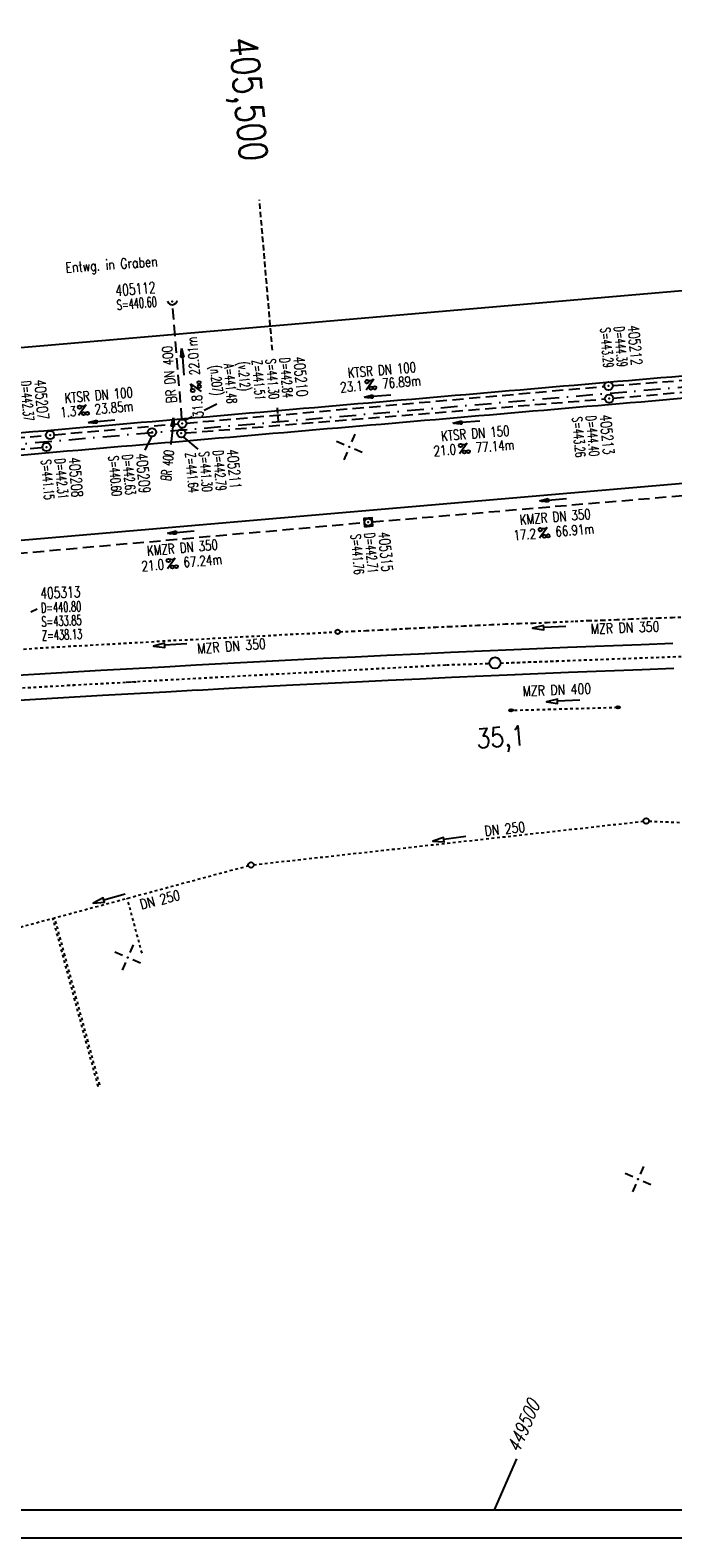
# Model space of a CAD drawing. Extents: x 0 to 1135, y 0 to 420.
# Tile 2 of 52: x 171 to 287, y 0 to 271. Entities that reach past the tile are written whole.
import ezdxf
from ezdxf.enums import TextEntityAlignment as Align

# ---------------------------------------------------------------- set-up
doc = ezdxf.new("R2010")
doc.units = 0
doc.header["$LTSCALE"] = 2
doc.header["$MEASUREMENT"] = 0
for name, pattern in [('ACAD_ISO03W100', [0.5, 0.25, -0.25]), ('ACAD_ISO10W100W', [0.5, 0.25, -0.25]), ('AUSGEZOGEN', [0]), ('GESTRICH-X2', [1.5, 1, -0.5]), ('GESTRICHELT', [0.75, 0.5, -0.25]), ('STRICHLINIEX2', [0.5, 0.25, -0.25]), ('STRICHPT-X3', [3, 1.5, -0.75, 0, -0.75])]:
    doc.linetypes.add(name, pattern=pattern)
doc.layers.get('0').update_dxf_attribs({"linetype": 'AUSGEZOGEN'})
for name, color, linetype in [('ACHSE', 250, 'STRICHPT-X3'), ('Bahnachse', 7, 'CONTINUOUS'), ('Dränageleitungen', 15, 'CONTINUOUS'), ('FBR', 8, 'CONTINUOUS'), ('Gleisachse', 7, 'CONTINUOUS'), ('HEKTOM', 250, 'GESTRICHELT'), ('KANAL', 7, 'GESTRICH-X2'), ('NETZ', 250, 'CONTINUOUS'), ('PFEIL', 7, 'CONTINUOUS'), ('RAHMEN', 250, 'AUSGEZOGEN'), ('SCHACHTNR', 6, 'CONTINUOUS'), ('SCHRIFT', 7, 'CONTINUOUS'), ('SCHSYMBOL', 7, 'CONTINUOUS'), ('TEXTO', 4, 'CONTINUOUS'), ('TEXTU', 4, 'CONTINUOUS'), ('Tiefenentwässerung_und_Sammelle', 15, 'CONTINUOUS'), ('Wegböschungen', 15, 'CONTINUOUS')]:
    doc.layers.add(name, color=color, linetype=linetype)
doc.styles.add('ROMANS', font='romans.shx', dxfattribs={"width": 0.8})

# ---------------------------------------------------------------- blocks, each defined once
blk = doc.blocks.new('IKR')
at = {"color": 0}
for p, q in [((-2.5, 0), (-1, 0)), ((0, 1), (0, 2.5)), ((1, 0), (2.5, 0)), ((0, -2.5), (0, -1))]:
    blk.add_line(p, q, dxfattribs=at)
blk.add_circle((0, 0), 0.05, dxfattribs=at)
blk.add_point((0, 0), dxfattribs=at)
blk = doc.blocks.new('40')
at = {"color": 0}
blk.add_arc((0.02, 0.31), 0.91, 192.5363, 347.4637, dxfattribs=at)
blk.add_point((0, 0), dxfattribs=at)
blk = doc.blocks.new('PROM')
blk.add_line((1.57, 1.82), (0.02, 0.02))
for centre, radius in [((0.32, 1.51), 0.317), ((0.94, 0.29), 0.283), ((1.64, 0.29), 0.283)]:
    blk.add_circle(centre, radius)
blk.add_arc((0.99, 2.68), 1.03, 239.1414, 303.3549)
blk = doc.blocks.new('PFEIL2')
at = {"color": 0}
for p, q in [((0.88, 0), (-2.4, -0.01)), ((0.88, -0.27), (0.88, 0.28)), ((0.88, 0.28), (2.43, 0.01)), ((0.91, 0.27), (0.88, 0.26)), ((0.97, 0.26), (0.88, 0.25)), ((1.02, 0.25), (0.88, 0.23)), ((1.07, 0.24), (0.88, 0.21)), ((1.13, 0.23), (0.88, 0.19)), ((1.18, 0.22), (0.88, 0.17)), ((1.24, 0.21), (0.88, 0.15)), ((1.29, 0.21), (0.88, 0.14)), ((1.34, 0.2), (0.88, 0.12)), ((1.4, 0.19), (0.88, 0.1)), ((1.45, 0.18), (0.88, 0.08)), ((1.51, 0.17), (0.88, 0.06)), ((1.56, 0.16), (0.88, 0.04)), ((1.61, 0.15), (0.88, 0.02)), ((1.67, 0.14), (0.88, 0.01)), ((1.72, 0.13), (0.88, -0.01)), ((1.78, 0.12), (0.88, -0.03)), ((1.83, 0.11), (0.88, -0.05)), ((1.88, 0.1), (0.88, -0.07)), ((1.94, 0.09), (0.88, -0.09)), ((2.05, 0.08), (0.88, -0.12)), ((1.99, 0.08), (0.88, -0.11)), ((2.1, 0.07), (0.88, -0.14)), ((2.15, 0.06), (0.88, -0.16)), ((2.21, 0.05), (0.88, -0.18)), ((2.26, 0.04), (0.88, -0.2)), ((2.32, 0.03), (0.88, -0.22)), ((2.37, 0.02), (0.88, -0.23)), ((2.42, 0.01), (0.88, -0.25)), ((2.43, 0.01), (0.88, -0.27))]:
    blk.add_line(p, q, dxfattribs=at)
blk = doc.blocks.new('20')
blk.add_lwpolyline([(-0.75, -0.75), (0.75, -0.75), (0.75, 0.75), (-0.75, 0.75)], close=True)
blk.add_circle((0, 0), 0.676)
blk.add_point((0, 0))
blk = doc.blocks.new('GST')
at = {"color": 0}
blk.add_circle((0, 0), 0.75, dxfattribs=at)
blk.add_point((0, 0), dxfattribs=at)
blk = doc.blocks.new('10')
blk.add_blockref('GST', (0, 0))

msp = doc.modelspace()

# ---------------------------------------------------------------- linework, layer by layer
at = {"layer": 'ACHSE'}
msp.add_lwpolyline([(25, 184.12), (166.27, 196.26), (290.81, 206.96), (340.63, 211.25), (365.53, 213.39), (390.44, 215.53), (412.76, 217.45), (415.35, 217.67), (440.27, 219.66), (465.21, 221.4), (490.16, 222.89), (515.13, 224.14), (540.11, 225.14), (565.1, 225.88), (590.1, 226.38), (615.1, 226.63), (640.1, 226.63)], dxfattribs=at)
at = {"layer": 'Bahnachse', "linetype": 'ACAD_ISO10W100W'}
for points in [[(255.99, 157.18), (315.49, 159.34)], [(257.92, 157.23), (266.19, 157.54)], [(188.71, 153.76), (246.25, 156.85), (253.99, 157.11)], [(164.05, 152.41), (179.38, 153.22)], [(178.11, 153.18), (190.47, 153.82)]]:
    msp.add_lwpolyline(points, dxfattribs=at)
at = {"layer": 'Bahnachse', "linetype": 'Continuous'}
msp.add_circle((254.99, 157.2), 1, dxfattribs=at)
at = {"layer": 'Dränageleitungen', "linetype": 'ACAD_ISO03W100'}
for p, q in [((211.63, 120.94), (281.66, 128.74)), ((282.66, 128.77), (350.16, 125.99)), ((164.87, 108.44), (210.65, 120.76)), ((191.55, 105.04), (188.9, 114.9)), ((183.67, 81.06), (175.53, 111.31)), ((183.95, 81.36), (175.87, 111.4))]:
    msp.add_line(p, q, dxfattribs=at)
at = {"layer": 'Dränageleitungen', "linetype": 'Continuous'}
for points in [[(249.77, 125.98), (245.8, 125.45), (245.75, 125.85), (243.82, 125.19), (245.86, 125.06), (245.8, 125.45)], [(188.54, 115.66), (184.69, 114.58), (184.58, 114.97), (182.76, 114.04), (184.8, 114.2), (184.69, 114.58)]]:
    msp.add_lwpolyline(points, dxfattribs=at)
for centre in [(282.16, 128.79), (211.13, 120.89)]:
    msp.add_circle(centre, 0.5, dxfattribs=at)
at = {"layer": 'FBR'}
for points in [[(88.01, 187.53, 0), (104.84, 188.97, 0), (166.44, 194.27, -0.000002), (228.71, 199.62, 0.000002), (290.98, 204.97, 0.000001), (321.65, 207.61, 0.000001), (340.8, 209.25, 0.000002), (353.25, 210.32, -0.000001), (365.71, 211.39, -0.000007), (378.16, 212.46, 0.000001), (390.61, 213.53, 0.000044)], [(87.67, 191.51, 0), (104.5, 192.96, 0), (166.1, 198.25, -0.000002), (228.37, 203.61, 0.000002), (290.64, 208.96, 0.000001), (321.31, 211.59, 0.000001), (340.45, 213.24, 0.000002), (352.91, 214.31, -0.000001), (365.36, 215.38, -0.000007), (377.82, 216.45, 0.000001), (390.27, 217.52, 0.000044)]]:
    msp.add_lwpolyline(points, format="xyb", dxfattribs=at)
for points in [[(25, 201.43), (164.79, 213.45), (289.33, 224.15), (339.15, 228.43), (364.06, 230.57), (388.96, 232.71), (411.29, 234.63), (413.93, 234.86), (438.98, 236.86), (464.09, 238.62), (489.22, 240.12), (514.36, 241.37), (539.51, 242.38), (564.67, 243.13), (589.84, 243.63), (615.01, 243.88), (640.18, 243.88)], [(25, 166.81), (167.75, 179.07), (292.29, 189.78), (342.1, 194.06), (367.01, 196.2), (391.92, 198.34), (414.24, 200.26), (416.77, 200.48), (441.56, 202.46), (466.33, 204.19), (491.11, 205.67), (515.91, 206.91), (540.71, 207.9), (565.53, 208.64), (590.36, 209.13), (615.18, 209.38), (640.01, 209.38)]]:
    msp.add_lwpolyline(points, dxfattribs=at)
at = {"layer": 'Gleisachse', "linetype": 'Continuous'}
for p, q in [((258.39, 159.61), (268.01, 160.02)), ((268.01, 160.02), (281.24, 160.53)), ((281.24, 160.53), (286.95, 160.75)), ((201.29, 156.83), (207, 157.13)), ((207, 157.13), (212.71, 157.43)), ((212.71, 157.43), (218.42, 157.73)), ((218.42, 157.73), (224.13, 158.02)), ((224.13, 158.02), (229.84, 158.3)), ((229.84, 158.3), (235.55, 158.57)), ((235.55, 158.57), (241.26, 158.84)), ((241.26, 158.84), (246.97, 159.1)), ((246.97, 159.1), (252.68, 159.36)), ((252.68, 159.36), (258.39, 159.61)), ((169.16, 155.01), (184.17, 155.88)), ((184.17, 155.88), (189.88, 156.2)), ((189.88, 156.2), (195.58, 156.52)), ((195.59, 156.52), (201.29, 156.83)), ((241.47, 154.35), (247.17, 154.61)), ((247.17, 154.61), (252.88, 154.86)), ((252.88, 154.86), (258.59, 155.11)), ((258.58, 155.11), (268.19, 155.52)), ((268.19, 155.53), (281.41, 156.04)), ((281.41, 156.04), (287.12, 156.25)), ((184.42, 151.38), (190.13, 151.71)), ((190.13, 151.71), (195.83, 152.02)), ((195.83, 152.02), (201.54, 152.34)), ((201.53, 152.33), (207.24, 152.64)), ((207.24, 152.64), (212.94, 152.94)), ((212.94, 152.94), (218.65, 153.23)), ((218.65, 153.24), (230.06, 153.8)), ((230.06, 153.8), (235.76, 154.08)), ((235.76, 154.08), (241.47, 154.35)), ((169.42, 150.52), (184.43, 151.38))]:
    msp.add_line(p, q, dxfattribs=at)
at = {"layer": 'HEKTOM'}
for p, q in [((214.99, 213.36), (212.66, 240.38)), ((216.09, 200.54), (215.88, 203.03))]:
    msp.add_line(p, q, dxfattribs=at)
at = {"layer": 'KANAL'}
for p, q in [((198.73, 200.97), (197.04, 221.39)), ((276.13, 207.02), (354.32, 212.9)), ((276.24, 204.76), (354.39, 211.41)), ((199.52, 200.28), (274.64, 206.88)), ((199.37, 198.51), (274.75, 204.62)), ((25, 185.21), (174.27, 198.06)), ((175.79, 198.19), (198.03, 200.15)), ((198.68, 199.21), (198.73, 199.47)), ((25, 183.1), (173.64, 195.91)), ((232.94, 182.54), (298.13, 188.07)), ((165.97, 176.59), (231.45, 182.4))]:
    msp.add_line(p, q, dxfattribs=at)
at = {"layer": 'NETZ'}
msp.add_line((254.91, 5.02), (258.89, 14.19), dxfattribs=at)
at = {"layer": 'RAHMEN'}
msp.add_line((0, 0), (950, 0), dxfattribs=at)
at = {"layer": 'RAHMEN', "const_width": 0.35}
msp.add_lwpolyline([(25, 5), (1130, 5), (1130, 415), (25, 415), (25, 5)], dxfattribs=at)
at = {"layer": 'SCHACHTNR'}
for p, q in [((202.73, 202.58), (204.98, 203.75)), ((199.27, 200.79), (200.54, 201.45)), ((193.25, 197.86), (192.04, 195.4)), ((198.98, 197.78), (201.56, 195.58)), ((171.55, 166.37), (172.72, 166.94))]:
    msp.add_line(p, q, dxfattribs=at)
at = {"layer": 'Tiefenentwässerung_und_Sammelle', "linetype": 'ACAD_ISO03W100'}
for points in [[(265.63, 164.53), (269.38, 164.7), (271.9, 164.81), (274.37, 164.87), (276.89, 164.98), (279.41, 165.09), (281.88, 165.21), (284.4, 165.27), (286.87, 165.38), (289.39, 165.44), (291.91, 165.55), (294.38, 165.62), (296.9, 165.73), (299.42, 165.79), (301.27, 165.88)], [(227.12, 162.8), (229.38, 162.9), (231.85, 163.01), (234.37, 163.13), (236.84, 163.24), (239.37, 163.4), (241.89, 163.51), (244.36, 163.63), (246.88, 163.74), (249.36, 163.85), (251.88, 163.96), (254.35, 164.08), (256.87, 164.19), (259.39, 164.3), (261.86, 164.36), (264.38, 164.47), (265.87, 164.54)]]:
    msp.add_lwpolyline(points, dxfattribs=at)
at = {"layer": 'Tiefenentwässerung_und_Sammelle', "linetype": 'ACAD_ISO03W100', "flags": 128}
msp.add_lwpolyline([(166.27, 159.46), (167.88, 159.54), (168.89, 159.6), (169.9, 159.65), (170.86, 159.71), (171.87, 159.81), (172.88, 159.87), (173.89, 159.92), (174.9, 159.98), (175.86, 160.04), (176.87, 160.09), (179.4, 160.25), (181.87, 160.36), (184.39, 160.52), (186.87, 160.64), (189.39, 160.8), (191.87, 160.91), (194.34, 161.08), (196.87, 161.24), (199.34, 161.35), (201.86, 161.46), (204.39, 161.62), (206.86, 161.74), (209.39, 161.9), (211.86, 162.01), (214.38, 162.12), (216.86, 162.29), (219.38, 162.4), (221.85, 162.51), (224.38, 162.67), (226.32, 162.76)], dxfattribs=at)
at = {"layer": 'Tiefenentwässerung_und_Sammelle', "linetype": 'Continuous'}
for points in [[(267.74, 163.72), (263.74, 163.53), (263.72, 163.93), (261.74, 163.44), (263.76, 163.13), (263.74, 163.53)], [(199.62, 160.61), (195.63, 160.36), (195.61, 160.75), (193.64, 160.23), (195.66, 159.96), (195.63, 160.36)], [(270.22, 150.5), (266.23, 150.32), (266.21, 150.71), (264.23, 150.22), (266.24, 149.92), (266.23, 150.32)]]:
    msp.add_lwpolyline(points, dxfattribs=at)
msp.add_circle((226.72, 162.78), 0.4, dxfattribs=at)
at = {"layer": 'Wegböschungen', "linetype": 'STRICHLINIEX2'}
msp.add_line((257.5, 148.67), (277.49, 149.23), dxfattribs=at)
at = {"layer": 'Wegböschungen', "linetype": 'Continuous'}
for centre, major_axis, ratio in [((277.09, 149.22), (-0.4, -0.011), 0.49998), ((257.9, 148.69), (-0.4, -0.015), 0.50002)]:
    msp.add_ellipse(centre, major_axis=major_axis, ratio=ratio, start_param=0, end_param=6.283185, dxfattribs=at)

# ---------------------------------------------------------------- block references
at = {"layer": 'NETZ', "rotation": 156.5331}
for p in [(228.8, 195.99), (188.97, 104.26), (280.7, 64.44)]:
    msp.add_blockref('IKR', p, dxfattribs=at)
at = {"layer": 'PFEIL'}
for p, rotation in [((198.88, 211.26), 94.72085225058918), ((233.89, 205.17), 185.033252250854), ((184.3, 200.64), 185.0330522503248), ((196.98, 198.8), 84.05205225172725), ((249.86, 200.5), 184.6239522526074), ((265.43, 186.52), 184.8572522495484), ((198.56, 180.72), 185.0918522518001)]:
    msp.add_blockref('PFEIL2', p, dxfattribs=dict(at, rotation=rotation))
at = {"layer": 'SCHSYMBOL', "rotation": 4.911952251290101}
for name, p in [('40', (196.98, 222.15)), ('10', (275.39, 206.96)), ('10', (275.5, 204.68)), ('10', (198.79, 200.21)), ('10', (175.03, 198.12)), ('10', (193.35, 198.65)), ('10', (198.61, 198.46)), ('10', (174.4, 195.98)), ('20', (232.2, 182.48))]:
    msp.add_blockref(name, p, dxfattribs=at)
at = {"layer": 'TEXTU'}
for p, rotation in [((202.2, 205.95), 94.72085225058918), ((231.79, 206.2), 5.033252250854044), ((180.13, 201.61), 5.033052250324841), ((248.58, 194.73), 4.623952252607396), ((262.94, 179.59), 4.85725224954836), ((196.1, 174.07), 5.091852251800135)]:
    msp.add_blockref('PROM', p, dxfattribs=dict(at, rotation=rotation))

# ---------------------------------------------------------------- texts
at = {"layer": 'Bahnachse', "linetype": 'Continuous', "style": 'ROMANS', "oblique": 360, "width": 0.8337}
msp.add_text('35,1', height=3.5, rotation=4.2131, dxfattribs=at).set_placement((251.77, 141.82))
at = {"layer": 'Dränageleitungen', "linetype": 'Continuous', "style": 'ROMANS', "width": 0.8}
for rotation, oblique, p in [(6.2131, 360, (253.19, 126.08)), (14.2131, 0, (191.44, 112.88))]:
    msp.add_text('DN 250', height=1.8, rotation=rotation, dxfattribs=dict(at, oblique=oblique)).set_placement(p)
at = {"layer": 'HEKTOM', "style": 'ROMANS', "width": 0.8}
msp.add_text('405,500', height=5, rotation=274.912, dxfattribs=at).set_placement((207.26, 269.38))
at = {"layer": 'NETZ', "style": 'ROMANS', "oblique": 16.6, "width": 0.75}
msp.add_text('449500', height=2.5, rotation=66.5331, dxfattribs=at).set_placement((259.29, 15.11))
at = {"layer": 'SCHACHTNR', "style": 'ROMANS'}
for s, height, rotation, width, p in [('405112', 2, 4.912, 0.7, (186.87, 223.08)), ('S=440.60', 1.8, 4.912, 0.6, (187.09, 220.6)), ('S=443.29', 1.8, 274.912, 0.6, (273.9, 217.34)), ('D=444.39', 1.8, 274.912, 0.6, (276.38, 217.55)), ('405212', 2, 274.912, 0.7, (278.86, 217.77)), ('Z=441.51', 1.8, 274.912, 0.6, (211.3, 211.52)), ('S=441.30', 1.8, 274.912, 0.6, (213.78, 211.74)), ('D=442.84', 1.8, 274.912, 0.6, (216.29, 211.95)), ('405210', 2, 274.912, 0.7, (218.77, 212.16)), ('(n.207)', 1.8, 274.912, 0.6, (203.8, 210.55)), ('A=441.48', 1.8, 274.912, 0.6, (206.23, 210.85)), ('(v.212)', 1.8, 274.912, 0.6, (208.78, 211.21)), ('D=442.37', 1.8, 274.912, 0.6, (169.71, 207.79)), ('405207', 2, 274.912, 0.7, (172.19, 208)), ('S=443.26', 1.8, 274.912, 0.6, (268.85, 201.3)), ('D=444.40', 1.8, 274.912, 0.6, (271.33, 201.52)), ('405213', 2, 274.912, 0.7, (273.84, 201.72)), ('S=441.30', 1.8, 274.912, 0.6, (201.8, 195.08)), ('D=442.79', 1.8, 274.912, 0.6, (204.31, 195.29)), ('405211', 2, 274.912, 0.7, (206.79, 195.51)), ('S=441.15', 1.8, 274.912, 0.6, (173.38, 193.63)), ('D=442.31', 1.8, 274.912, 0.6, (175.88, 193.83)), ('405208', 2, 274.912, 0.7, (178.36, 194.05)), ('S=440.60', 1.8, 274.912, 0.6, (185.52, 194.31)), ('D=442.63', 1.8, 274.912, 0.6, (188, 194.53)), ('405209', 2, 274.912, 0.7, (190.48, 194.75)), ('Z=441.64', 1.8, 274.912, 0.6, (199.32, 194.87)), ('S=441.76', 1.8, 274.912, 0.6, (229.06, 180.23)), ('D=442.71', 1.8, 274.912, 0.6, (231.54, 180.45)), ('405315', 2, 274.912, 0.7, (234.05, 180.66)), ('405313', 2, 2.1941, 0.7, (173.31, 168.71)), ('D=440.80', 1.8, 2.1941, 0.6, (173.4, 166.2)), ('S=433.85', 1.8, 2.1941, 0.6, (173.5, 163.71)), ('Z=438.13', 1.8, 2.1941, 0.6, (173.6, 161.22))]:
    msp.add_text(s, height=height, rotation=rotation, dxfattribs=dict(at, width=width)).set_placement(p)
at = {"layer": 'SCHRIFT', "style": 'ROMANS', "width": 0.8}
msp.add_text('Entwg. in Graben', height=1.8, rotation=3.9198, dxfattribs=at).set_placement((177.84, 227.32))
at = {"layer": 'TEXTO', "style": 'ROMANS'}
for s, rotation, width, p in [('BR DN 400', 94.7209, 0.75, (197.36, 209.09)), ('KTSR DN 100', 5.0333, 0.75, (234.73, 208.92)), ('KTSR DN 100', 5.0331, 0.75, (183.84, 204.4)), ('KTSR DN 150', 4.624, 0.75, (251.51, 197.54)), ('BR 400', 84.0521, 0.6, (197.02, 192.59)), ('KMZR DN 350', 4.8573, 0.75, (265.88, 182.54)), ('KMZR DN 350', 5.0919, 0.75, (198.88, 176.99))]:
    msp.add_text(s, height=1.8, rotation=rotation, dxfattribs=dict(at, width=width)).set_placement(p, align=Align.CENTER)
at = {"layer": 'TEXTU', "style": 'ROMANS', "width": 0.75}
for s, rotation, p in [('22.01m', 94.7209, (201.95, 208.96)), ('76.89m', 5.0333, (234.79, 206.46)), ('23.1', 5.0333, (227.24, 205.79)), ('1.3', 5.0331, (176.91, 201.31)), ('23.85m', 5.0331, (183.11, 201.86)), ('31.8', 94.7209, (202.59, 201.39)), ('21.0', 4.624, (244.02, 194.35)), ('77.14m', 4.624, (251.59, 194.98)), ('66.91m', 4.8573, (265.92, 179.86)), ('17.2', 4.8573, (258.38, 179.21)), ('67.24m', 5.0919, (199.07, 174.35)), ('21.0', 5.0919, (191.55, 173.66))]:
    msp.add_text(s, height=1.8, rotation=rotation, dxfattribs=at).set_placement(p)
at = {"layer": 'Tiefenentwässerung_und_Sammelle', "linetype": 'Continuous', "style": 'ROMANS', "width": 0.8}
for s, rotation, oblique, p in [('MZR DN 350', 2.2131, 0, (272.22, 162.39)), ('MZR DN 350', 4.2131, 360, (201.54, 158.85)), ('MZR DN 400', 2.2131, 0, (259.97, 151.22))]:
    msp.add_text(s, height=1.8, rotation=rotation, dxfattribs=dict(at, oblique=oblique)).set_placement(p)

doc.saveas('drawing.dxf')
